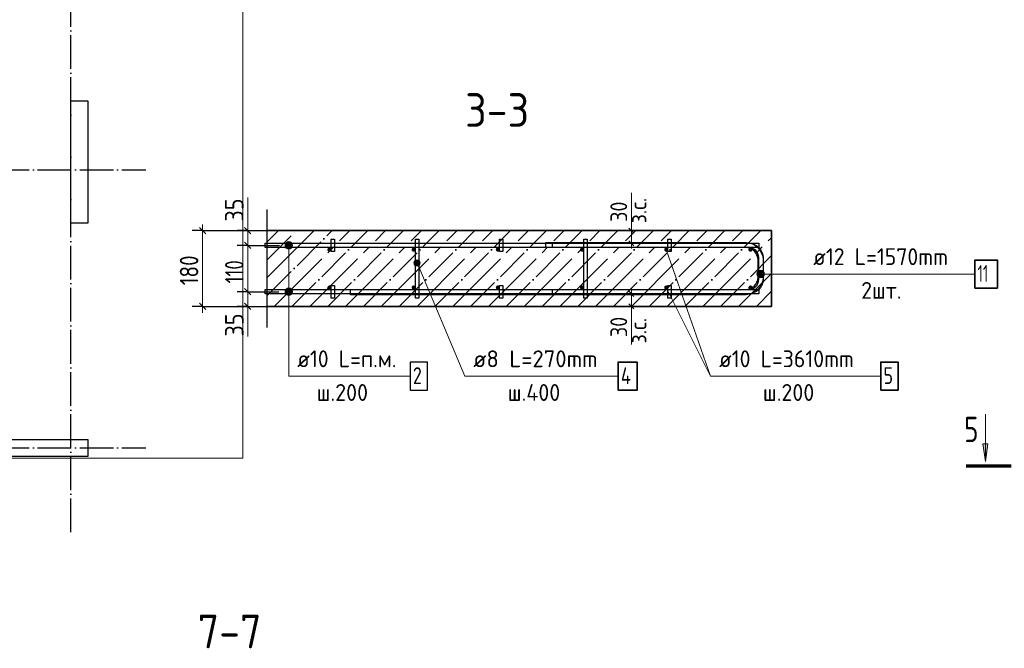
# Model space of a CAD drawing. Header units: millimetres. Extents: x -49773 to 2322955, y -3321 to 58485.
# Tile 134 of 256: x 555535 to 567229, y 30321 to 37783. Entities that reach past the tile are written whole.
import ezdxf

# ---------------------------------------------------------------- set-up
doc = ezdxf.new("R2010")
doc.units = ezdxf.units.MM
doc.linetypes.add('______11', pattern=[500, 400, -50, 0, -50])
doc.linetypes.add('______5', pattern=[1100, 800, -100, 100, -100])
for name, color, linetype, lineweight in [('Standard', 7, 'Continuous', 25), ('Арм.стержн. Арматура края', 96, 'Continuous', 35), ('Арм.стержн. вертикальными 1', 22, 'Continuous', 35), ('Арм.стержн.горизонт. 1', 180, 'Continuous', 35), ('Арм.стержн.горизонт. 2', 202, 'Continuous', 35), ('Размерная линия_ общее', 7, 'Continuous', 13), ('Размерная линия_ общее_1', 7, 'Continuous', 13)]:
    doc.layers.add(name, color=color, linetype=linetype, lineweight=lineweight)
doc.layers.add('Арм.стержн.Стяжки', color=7, linetype='Continuous', lineweight=35, true_color=0x501e0f)
doc.layers.add('Осевая линия_ общее', color=7, linetype='______5', lineweight=13, true_color=0xa0a0a0)
doc.styles.add('ISOCPEUR', font='txt')

msp = doc.modelspace()

# ---------------------------------------------------------------- hatches: boundary and pattern name
at = {"layer": 'Standard', "linetype": 'Continuous', "lineweight": 13, "transparency": 33554687}
msp.add_hatch(color=7, dxfattribs=at).paths.add_polyline_path([(567035.2, 32747), (567005.2, 32537), (566975.2, 32747)], flags=16)
at = {"layer": 'Арм.стержн. вертикальными 1', "linetype": 'Continuous', "lineweight": 50, "transparency": 33554687}
for points in [[(559239.7, 35054), (559237.8, 35063.6), (559232.4, 35071.7), (559224.2, 35077.1), (559214.7, 35079), (559205.1, 35077.1), (559197, 35071.7), (559191.6, 35063.6), (559189.7, 35054), (559191.6, 35044.5), (559197, 35036.4), (559205.1, 35030.9), (559214.7, 35029), (559224.2, 35030.9), (559232.4, 35036.4), (559237.8, 35044.5)], [(560239.7, 35054), (560237.8, 35063.6), (560232.4, 35071.7), (560224.2, 35077.1), (560214.7, 35079), (560205.1, 35077.1), (560197, 35071.7), (560191.6, 35063.6), (560189.7, 35054), (560191.6, 35044.5), (560197, 35036.4), (560205.1, 35030.9), (560214.7, 35029), (560224.2, 35030.9), (560232.4, 35036.4), (560237.8, 35044.5)], [(561239.7, 35054), (561237.8, 35063.6), (561232.4, 35071.7), (561224.2, 35077.1), (561214.7, 35079), (561205.1, 35077.1), (561197, 35071.7), (561191.6, 35063.6), (561189.7, 35054), (561191.6, 35044.5), (561197, 35036.4), (561205.1, 35031), (561214.7, 35029), (561224.2, 35031), (561232.4, 35036.4), (561237.8, 35044.5)], [(562239.7, 35054), (562237.8, 35063.6), (562232.4, 35071.7), (562224.2, 35077.1), (562214.7, 35079), (562205.1, 35077.1), (562197, 35071.7), (562191.6, 35063.6), (562189.7, 35054), (562191.6, 35044.5), (562197, 35036.4), (562205.1, 35031), (562214.7, 35029), (562224.2, 35031), (562232.4, 35036.4), (562237.8, 35044.5)], [(563239.7, 35054.1), (563237.8, 35063.6), (563232.4, 35071.7), (563224.2, 35077.1), (563214.7, 35079), (563205.1, 35077.1), (563197, 35071.7), (563191.6, 35063.6), (563189.7, 35054.1), (563191.6, 35044.5), (563197, 35036.4), (563205.1, 35031), (563214.7, 35029), (563224.2, 35031), (563232.4, 35036.4), (563237.8, 35044.5)], [(564239.7, 35054.1), (564237.8, 35063.6), (564232.4, 35071.7), (564224.2, 35077.1), (564214.7, 35079.1), (564205.1, 35077.1), (564197, 35071.7), (564191.6, 35063.6), (564189.7, 35054.1), (564191.6, 35044.5), (564197, 35036.4), (564205.1, 35031), (564214.7, 35029), (564224.2, 35031), (564232.4, 35036.4), (564237.8, 35044.5)], [(559239.7, 34604), (559237.8, 34613.6), (559232.4, 34621.7), (559224.2, 34627.1), (559214.7, 34629), (559205.1, 34627.1), (559197, 34621.7), (559191.6, 34613.6), (559189.7, 34604), (559191.6, 34594.5), (559197, 34586.4), (559205.1, 34580.9), (559214.7, 34579), (559224.2, 34580.9), (559232.4, 34586.4), (559237.8, 34594.5)], [(560239.7, 34604), (560237.8, 34613.6), (560232.4, 34621.7), (560224.2, 34627.1), (560214.7, 34629), (560205.1, 34627.1), (560197, 34621.7), (560191.6, 34613.6), (560189.7, 34604), (560191.6, 34594.5), (560197, 34586.4), (560205.1, 34580.9), (560214.7, 34579), (560224.2, 34580.9), (560232.4, 34586.4), (560237.8, 34594.5)], [(561239.7, 34604), (561237.8, 34613.6), (561232.4, 34621.7), (561224.2, 34627.1), (561214.7, 34629), (561205.1, 34627.1), (561197, 34621.7), (561191.6, 34613.6), (561189.7, 34604), (561191.6, 34594.5), (561197, 34586.4), (561205.1, 34580.9), (561214.7, 34579), (561224.2, 34580.9), (561232.4, 34586.4), (561237.8, 34594.5)], [(562239.7, 34604), (562237.8, 34613.6), (562232.4, 34621.7), (562224.2, 34627.1), (562214.7, 34629), (562205.1, 34627.1), (562197, 34621.7), (562191.6, 34613.6), (562189.7, 34604), (562191.6, 34594.5), (562197, 34586.4), (562205.1, 34580.9), (562214.7, 34579), (562224.2, 34580.9), (562232.4, 34586.4), (562237.8, 34594.5)], [(563239.7, 34604), (563237.8, 34613.6), (563232.4, 34621.7), (563224.2, 34627.1), (563214.7, 34629), (563205.1, 34627.1), (563197, 34621.7), (563191.6, 34613.6), (563189.7, 34604), (563191.6, 34594.5), (563197, 34586.4), (563205.1, 34581), (563214.7, 34579), (563224.2, 34581), (563232.4, 34586.4), (563237.8, 34594.5)], [(564239.7, 34604), (564237.8, 34613.6), (564232.4, 34621.7), (564224.2, 34627.1), (564214.7, 34629), (564205.1, 34627.1), (564197, 34621.7), (564191.6, 34613.6), (564189.7, 34604), (564191.6, 34594.5), (564197, 34586.4), (564205.1, 34581), (564214.7, 34579.1), (564224.2, 34581), (564232.4, 34586.4), (564237.8, 34594.5)]]:
    msp.add_hatch(color=4, dxfattribs=at).paths.add_polyline_path(points)
at = {"layer": 'Арм.стержн.горизонт. 1', "linetype": 'Continuous', "lineweight": 13, "transparency": 33554687}
for points in [[(558686.7, 35104), (558776.7, 35104), (558770.4, 35126.5)], [(558686.7, 35104), (558770.4, 35126.5), (558693, 35126.5)], [(558686.7, 35104), (558776.7, 35104), (558770.4, 35126.5)], [(558686.7, 35104), (558770.4, 35126.5), (558693, 35126.5)], [(558693, 35081.5), (558776.7, 35104), (558686.7, 35104)], [(558693, 35081.5), (558776.7, 35104), (558686.7, 35104)], [(558693, 35126.5), (558770.4, 35126.5), (558754.2, 35142.7)], [(558693, 35126.5), (558754.2, 35142.7), (558709.2, 35142.7)], [(558693, 35126.5), (558770.4, 35126.5), (558754.2, 35142.7)], [(558693, 35126.5), (558754.2, 35142.7), (558709.2, 35142.7)], [(558693, 35081.5), (558770.4, 35081.5), (558776.7, 35104)], [(558693, 35081.5), (558770.4, 35081.5), (558776.7, 35104)], [(558709.2, 35142.7), (558754.2, 35142.7), (558731.7, 35149)], [(558709.2, 35142.7), (558754.2, 35142.7), (558731.7, 35149)], [(558709.2, 35065.3), (558770.4, 35081.5), (558693, 35081.5)], [(558709.2, 35065.3), (558770.4, 35081.5), (558693, 35081.5)], [(558709.2, 35065.3), (558754.2, 35065.3), (558770.4, 35081.5)], [(558709.2, 35065.3), (558754.2, 35065.3), (558770.4, 35081.5)], [(558754.2, 35065.3), (558709.2, 35065.3), (558731.7, 35059)], [(558754.2, 35065.3), (558709.2, 35065.3), (558731.7, 35059)], [(558686.7, 34554), (558776.7, 34554), (558770.4, 34576.5)], [(558686.7, 34554), (558770.4, 34576.5), (558693, 34576.5)], [(558686.7, 34554), (558776.7, 34554), (558770.4, 34576.5)], [(558686.7, 34554), (558770.4, 34576.5), (558693, 34576.5)], [(558693, 34531.5), (558776.7, 34554), (558686.7, 34554)], [(558693, 34531.5), (558776.7, 34554), (558686.7, 34554)], [(558693, 34576.5), (558770.4, 34576.5), (558754.2, 34592.7)], [(558693, 34576.5), (558754.2, 34592.7), (558709.2, 34592.7)], [(558693, 34576.5), (558770.4, 34576.5), (558754.2, 34592.7)], [(558693, 34576.5), (558754.2, 34592.7), (558709.2, 34592.7)], [(558693, 34531.5), (558770.4, 34531.5), (558776.7, 34554)], [(558693, 34531.5), (558770.4, 34531.5), (558776.7, 34554)], [(558709.2, 34515.3), (558770.4, 34531.5), (558693, 34531.5)], [(558709.2, 34515.3), (558770.4, 34531.5), (558693, 34531.5)], [(558709.2, 34592.7), (558754.2, 34592.7), (558731.7, 34599)], [(558709.2, 34592.7), (558754.2, 34592.7), (558731.7, 34599)], [(558709.2, 34515.3), (558754.2, 34515.3), (558770.4, 34531.5)], [(558709.2, 34515.3), (558754.2, 34515.3), (558770.4, 34531.5)], [(558754.2, 34515.3), (558709.2, 34515.3), (558731.7, 34509)], [(558754.2, 34515.3), (558709.2, 34515.3), (558731.7, 34509)]]:
    msp.add_hatch(color=7, dxfattribs=at).paths.add_polyline_path(points)
at = {"layer": 'Арм.стержн.горизонт. 2', "linetype": 'Continuous', "lineweight": 13, "transparency": 33554687}
for points in [[(564296, 34741.3), (564296, 34786.3), (564289.7, 34763.8)], [(564296, 34741.3), (564296, 34786.3), (564289.7, 34763.8)], [(564312.2, 34725.1), (564312.2, 34802.5), (564296, 34786.3)], [(564312.2, 34725.1), (564312.2, 34802.5), (564296, 34786.3)], [(564312.2, 34725.1), (564296, 34786.3), (564296, 34741.3)], [(564312.2, 34725.1), (564296, 34786.3), (564296, 34741.3)], [(564334.7, 34718.8), (564334.7, 34808.8), (564312.2, 34802.5)], [(564334.7, 34718.8), (564334.7, 34808.8), (564312.2, 34802.5)], [(564334.7, 34718.8), (564312.2, 34802.5), (564312.2, 34725.1)], [(564334.7, 34718.8), (564312.2, 34802.5), (564312.2, 34725.1)], [(564357.2, 34725.1), (564357.2, 34802.5), (564334.7, 34808.8)], [(564357.2, 34725.1), (564334.7, 34808.8), (564334.7, 34718.8)], [(564357.2, 34725.1), (564357.2, 34802.5), (564334.7, 34808.8)], [(564357.2, 34725.1), (564334.7, 34808.8), (564334.7, 34718.8)], [(564373.4, 34741.3), (564373.4, 34786.3), (564357.2, 34802.5)], [(564373.4, 34741.3), (564357.2, 34802.5), (564357.2, 34725.1)], [(564373.4, 34741.3), (564373.4, 34786.3), (564357.2, 34802.5)], [(564373.4, 34741.3), (564357.2, 34802.5), (564357.2, 34725.1)], [(564373.4, 34786.3), (564373.4, 34741.3), (564379.7, 34763.8)], [(564373.4, 34786.3), (564373.4, 34741.3), (564379.7, 34763.8)]]:
    msp.add_hatch(color=7, dxfattribs=at).paths.add_polyline_path(points)
at = {"layer": 'Арм.стержн.Стяжки', "linetype": 'Continuous', "lineweight": 13, "transparency": 33554687}
for points in [[(560217.7, 34900.3), (560277.1, 34925.3), (560259.4, 34932.5)], [(560217.7, 34900.3), (560259.4, 34932.5), (560224.9, 34917.9)], [(560220.1, 34880.9), (560277.1, 34925.3), (560217.7, 34900.3)], [(560220.1, 34880.9), (560289.2, 34910.1), (560277.1, 34925.3)], [(560232.2, 34865.7), (560289.2, 34910.1), (560220.1, 34880.9)], [(560224.9, 34917.9), (560259.4, 34932.5), (560240.1, 34930.1)], [(560232.2, 34865.7), (560291.7, 34890.8), (560289.2, 34910.1)], [(560249.9, 34858.5), (560291.7, 34890.8), (560232.2, 34865.7)], [(560249.9, 34858.5), (560284.5, 34873.1), (560291.7, 34890.8)], [(560284.5, 34873.1), (560249.9, 34858.5), (560269.2, 34861)]]:
    msp.add_hatch(color=7, dxfattribs=at).paths.add_polyline_path(points)

# ---------------------------------------------------------------- linework, layer by layer
at = {"color": 7, "linetype": 'Continuous', "lineweight": 25, "transparency": 33554687}
for p, q in [((556144.6, 35369.4), (556144.6, 36819.3)), ((556144.6, 36819.3), (556344.6, 36819.3)), ((556344.6, 36819.3), (556344.6, 35369.4)), ((556344.6, 35369.4), (556144.6, 35369.4)), ((554894.6, 32799.3), (556344.6, 32799.3)), ((556344.6, 32799.3), (556344.6, 32599.3)), ((556344.6, 32599.3), (554894.6, 32599.3))]:
    msp.add_line(p, q, dxfattribs=at)
at = {"layer": 'Standard', "color": 7, "linetype": 'Continuous', "lineweight": 13, "transparency": 33554687}
for p, q in [((562800.5, 35279), (562800.5, 35729)), ((563214.7, 35054.1), (563741.7, 33551.2)), ((562800.5, 34379), (562800.5, 33929)), ((567005.2, 32537), (567005.2, 33102.3)), ((567005.2, 32537), (566975.2, 32747)), ((566975.2, 32747), (567035.2, 32747)), ((567005.2, 32747), (567005.2, 32762)), ((567035.2, 32747), (567005.2, 32537)), ((567005.2, 32537), (567005.2, 32537)), ((567005.2, 32537), (567005.2, 32537)), ((567005.2, 32537), (567005.2, 32537))]:
    msp.add_line(p, q, dxfattribs=at)
at = {"layer": 'Standard', "color": 7, "linetype": 'Continuous', "lineweight": 25, "transparency": 33554687}
msp.add_line((558475.7, 34129), (558475.7, 35529), dxfattribs=at)
at = {"layer": 'Standard', "color": 253, "linetype": '______11', "lineweight": 35, "true_color": 0xababab, "transparency": 33554687}
for p, q in [((558475.7, 34933.9), (558820.8, 35279)), ((558475.7, 34509.6), (559245, 35279)), ((558769.3, 34379), (559669.3, 35279)), ((559193.6, 34379), (560093.6, 35279)), ((559617.8, 34379), (560517.8, 35279)), ((560042.1, 34379), (560942.1, 35279)), ((560466.4, 34379), (561366.4, 35279)), ((560890.6, 34379), (561790.6, 35279)), ((561314.9, 34379), (562214.9, 35279)), ((561739.1, 34379), (562639.2, 35279)), ((562163.4, 34379), (563063.4, 35279)), ((562587.7, 34379), (563487.7, 35279)), ((563011.9, 34379), (563911.9, 35279)), ((563436.2, 34379), (564336.2, 35279)), ((563860.5, 34379), (564464.7, 34983.2)), ((564284.7, 34379), (564464.7, 34558.9))]:
    msp.add_line(p, q, dxfattribs=at)
at = {"layer": 'Standard', "color": 253, "linetype": '______5', "lineweight": 35, "true_color": 0xababab, "transparency": 33554687}
for p, q in [((558475.7, 35146), (558608.6, 35279)), ((558475.7, 34721.7), (559032.9, 35279)), ((558557.2, 34379), (559457.2, 35279)), ((558981.4, 34379), (559881.4, 35279)), ((559405.7, 34379), (560305.7, 35279)), ((559830, 34379), (560730, 35279)), ((560254.2, 34379), (561154.2, 35279)), ((560678.5, 34379), (561578.5, 35279)), ((561102.7, 34379), (562002.7, 35279)), ((561527, 34379), (562427, 35279)), ((561951.3, 34379), (562851.3, 35279)), ((562375.5, 34379), (563275.5, 35279)), ((562799.8, 34379), (563699.8, 35279)), ((563224.1, 34379), (564124.1, 35279)), ((563648.3, 34379), (564464.7, 35195.3)), ((564072.6, 34379), (564464.7, 34771))]:
    msp.add_line(p, q, dxfattribs=at)
at = {"layer": 'Standard', "color": 7, "linetype": 'Continuous', "lineweight": 35, "transparency": 33554687}
for p, q in [((564464.7, 35279), (558475.7, 35279)), ((564464.7, 34379), (564464.7, 35279)), ((558475.7, 34379), (564464.7, 34379))]:
    msp.add_line(p, q, dxfattribs=at)
at = {"layer": 'Standard', "color": 7, "linetype": 'Continuous', "lineweight": 70, "transparency": 33554687}
msp.add_line((567312.8, 32483.7), (566776.8, 32483.7), dxfattribs=at)
at = {"layer": 'Standard', "color": 254, "linetype": 'Continuous', "lineweight": 13, "true_color": 0xc4c4ff, "transparency": 33554687}
msp.add_lwpolyline([(541974.6, 32579.4), (558184.6, 32579.4), (558184.6, 53859.4), (541974.6, 53859.4), (541974.6, 32579.4)], dxfattribs=at)
at = {"layer": 'Арм.стержн. Арматура края', "color": 4, "linetype": 'Continuous', "lineweight": 25, "transparency": 33554687}
msp.add_lwpolyline([(561864.7, 34579), (564194.5, 34579.1), (564217.1, 34582.2), (564240, 34589.7), (564260.9, 34601.5), (564278, 34615.7), (564292.2, 34632.8), (564304, 34653.8), (564311.5, 34676.6), (564314.7, 34699.2), (564314.7, 34958.9), (564311.5, 34981.5), (564304, 35004.3), (564292.2, 35025.3), (564278, 35042.4), (564260.9, 35056.6), (564240, 35068.4), (564217.1, 35075.9), (564194.5, 35079.1), (561864.7, 35079), (561864.7, 35129), (564197.9, 35129), (564228.4, 35124.8), (564260.2, 35114.3), (564289.4, 35098), (564313.5, 35077.9), (564333.6, 35053.8), (564350, 35024.6), (564360.4, 34992.8), (564364.7, 34962.3), (564364.7, 34695.8), (564360.4, 34665.3), (564350, 34633.5), (564333.6, 34604.3), (564313.5, 34580.2), (564289.4, 34560.1), (564260.2, 34543.8), (564228.4, 34533.3), (564197.9, 34529), (561864.7, 34529), (561864.7, 34579)], dxfattribs=at)
msp.add_lwpolyline([(561864.7, 34579), (564194.5, 34579.1), (564217.1, 34582.2), (564240, 34589.7), (564260.9, 34601.5), (564278, 34615.7), (564292.2, 34632.8), (564304, 34653.8), (564311.5, 34676.6), (564314.7, 34699.2), (564314.7, 34958.9), (564311.5, 34981.5), (564304, 35004.3), (564292.2, 35025.3), (564278, 35042.4), (564260.9, 35056.6), (564240, 35068.4), (564217.1, 35075.9), (564194.5, 35079.1), (561864.7, 35079), (561864.7, 35129), (564197.9, 35129), (564228.4, 35124.8), (564260.2, 35114.3), (564289.4, 35098), (564313.5, 35077.9), (564333.6, 35053.8), (564350, 35024.6), (564360.4, 34992.8), (564364.7, 34962.3), (564364.7, 34695.8), (564360.4, 34665.3), (564350, 34633.5), (564333.6, 34604.3), (564313.5, 34580.2), (564289.4, 34560.1), (564260.2, 34543.8), (564228.4, 34533.3), (564197.9, 34529), (561864.7, 34529), (561864.7, 34579)], dxfattribs=at)
at = {"layer": 'Арм.стержн. вертикальными 1', "color": 7, "linetype": 'Continuous', "lineweight": 13, "transparency": 33554687}
for q in [(563214.7, 34604), (565761.7, 33551.2)]:
    msp.add_line((563741.7, 33551.2), q, dxfattribs=at)
at = {"layer": 'Арм.стержн. вертикальными 1', "color": 7, "linetype": 'Continuous', "lineweight": 35, "transparency": 33554687}
msp.add_lwpolyline([(565761.7, 33384.5), (565968.4, 33384.5), (565968.4, 33717.9), (565761.7, 33717.9), (565761.7, 33384.5)], dxfattribs=at)
at = {"layer": 'Арм.стержн.горизонт. 1', "color": 7, "linetype": 'Continuous', "lineweight": 13, "transparency": 33554687}
for p, q in [((558686.7, 35104), (558686.7, 35104)), ((558686.7, 35104), (558686.7, 35104)), ((558731.7, 35149), (558731.7, 35149)), ((558731.7, 35149), (558731.7, 35149)), ((558731.7, 33551.2), (558731.7, 35104)), ((558731.7, 33551.2), (558731.7, 35104)), ((558776.7, 35104), (558776.7, 35104)), ((558776.7, 35104), (558776.7, 35104)), ((558731.7, 35059), (558731.7, 35059)), ((558731.7, 35059), (558731.7, 35059)), ((558686.7, 34554), (558686.7, 34554)), ((558686.7, 34554), (558686.7, 34554)), ((558731.7, 34599), (558731.7, 34599)), ((558731.7, 34599), (558731.7, 34599)), ((558731.7, 33551.2), (558731.7, 34554)), ((558731.7, 33551.2), (558731.7, 34554)), ((558731.7, 34509), (558731.7, 34509)), ((558731.7, 34509), (558731.7, 34509)), ((558776.7, 34554), (558776.7, 34554)), ((558776.7, 34554), (558776.7, 34554)), ((558731.7, 33551.2), (560171.7, 33551.2))]:
    msp.add_line(p, q, dxfattribs=at)
at = {"layer": 'Арм.стержн.горизонт. 1', "color": 4, "linetype": 'Continuous', "lineweight": 25, "transparency": 33554687}
for points in [[(558450.7, 35129), (564314.7, 35129), (564314.7, 35079.1), (558450.7, 35079), (558450.7, 35129)], [(558450.7, 35129), (564314.7, 35129), (564314.7, 35079.1), (558450.7, 35079), (558450.7, 35129)], [(558450.7, 34579), (564314.7, 34579.1), (564314.7, 34529), (558450.7, 34529), (558450.7, 34579)], [(558450.7, 34579), (564314.7, 34579.1), (564314.7, 34529), (558450.7, 34529), (558450.7, 34579)]]:
    msp.add_lwpolyline(points, dxfattribs=at)
at = {"layer": 'Арм.стержн.горизонт. 1', "color": 7, "linetype": 'Continuous', "lineweight": 25, "transparency": 33554687}
msp.add_lwpolyline([(560171.7, 33384.5), (560378.4, 33384.5), (560378.4, 33717.9), (560171.7, 33717.9), (560171.7, 33384.5)], dxfattribs=at)
at = {"layer": 'Арм.стержн.горизонт. 1', "color": 7, "linetype": 'Continuous', "lineweight": 13, "transparency": 33554687}
for centre in [(558731.7, 35104), (558731.7, 35104), (558731.7, 34554), (558731.7, 34554)]:
    msp.add_circle(centre, 45, dxfattribs=at)
at = {"layer": 'Арм.стержн.горизонт. 2', "color": 7, "linetype": 'Continuous', "lineweight": 13, "transparency": 33554687}
for p, q in [((564289.7, 34763.8), (564289.7, 34763.8)), ((564289.7, 34763.8), (564289.7, 34763.8)), ((564334.7, 34808.8), (564334.7, 34808.8)), ((564334.7, 34808.8), (564334.7, 34808.8)), ((564860, 34763.8), (564334.7, 34763.8)), ((564860, 34763.8), (564334.7, 34763.8)), ((564379.7, 34763.8), (564379.7, 34763.8)), ((564379.7, 34763.8), (564379.7, 34763.8)), ((564860, 34763.8), (566880, 34763.8)), ((564334.7, 34718.8), (564334.7, 34718.8)), ((564334.7, 34718.8), (564334.7, 34718.8))]:
    msp.add_line(p, q, dxfattribs=at)
at = {"layer": 'Арм.стержн.горизонт. 2', "color": 34, "linetype": 'Continuous', "lineweight": 25, "transparency": 33554687}
msp.add_lwpolyline([(561784.7, 35138.9), (564164.6, 35138.9), (564201.2, 35133.8), (564239.3, 35121.2), (564274.4, 35101.6), (564303.3, 35077.4), (564327.4, 35048.6), (564347, 35013.5), (564359.6, 34975.4), (564364.7, 34938.8), (564364.7, 34719), (564359.6, 34682.3), (564347, 34644.2), (564327.4, 34609.2), (564303.3, 34580.3), (564274.4, 34556.2), (564239.3, 34536.5), (564201.2, 34524), (564164.6, 34518.9), (559464.7, 34518.9), (559464.7, 34578.9), (564160.4, 34578.9), (564187.6, 34582.6), (564215, 34591.7), (564240.2, 34605.8), (564260.7, 34622.9), (564277.8, 34643.4), (564291.9, 34668.5), (564300.9, 34696), (564304.7, 34723.1), (564304.7, 34934.6), (564300.9, 34961.8), (564291.9, 34989.2), (564277.8, 35014.4), (564260.7, 35034.9), (564240.2, 35052), (564215, 35066), (564187.6, 35075.1), (564160.4, 35078.9), (561784.7, 35078.9), (561784.7, 35138.9)], dxfattribs=at)
msp.add_lwpolyline([(561784.7, 35138.9), (564164.6, 35138.9), (564201.2, 35133.8), (564239.3, 35121.2), (564274.4, 35101.6), (564303.3, 35077.4), (564327.4, 35048.6), (564347, 35013.5), (564359.6, 34975.4), (564364.7, 34938.8), (564364.7, 34719), (564359.6, 34682.3), (564347, 34644.2), (564327.4, 34609.2), (564303.3, 34580.3), (564274.4, 34556.2), (564239.3, 34536.5), (564201.2, 34524), (564164.6, 34518.9), (559464.7, 34518.9), (559464.7, 34578.9), (564160.4, 34578.9), (564187.6, 34582.6), (564215, 34591.7), (564240.2, 34605.8), (564260.7, 34622.9), (564277.8, 34643.4), (564291.9, 34668.5), (564300.9, 34696), (564304.7, 34723.1), (564304.7, 34934.6), (564300.9, 34961.8), (564291.9, 34989.2), (564277.8, 35014.4), (564260.7, 35034.9), (564240.2, 35052), (564215, 35066), (564187.6, 35075.1), (564160.4, 35078.9), (561784.7, 35078.9), (561784.7, 35138.9)], dxfattribs=at)
at = {"layer": 'Арм.стержн.горизонт. 2', "color": 7, "linetype": 'Continuous', "lineweight": 35, "transparency": 33554687}
msp.add_lwpolyline([(566880, 34597.2), (567146.6, 34597.2), (567146.6, 34930.5), (566880, 34930.5), (566880, 34597.2)], dxfattribs=at)
at = {"layer": 'Арм.стержн.горизонт. 2', "color": 7, "linetype": 'Continuous', "lineweight": 13, "transparency": 33554687}
msp.add_circle((564334.7, 34763.8), 45, dxfattribs=at)
msp.add_circle((564334.7, 34763.8), 45, dxfattribs=at)
at = {"layer": 'Арм.стержн.Стяжки', "color": 7, "linetype": 'Continuous', "lineweight": 13, "transparency": 33554687}
for p, q in [((560220.1, 34880.9), (560220.1, 34880.9)), ((560240.1, 34930.1), (560240.1, 34930.1)), ((560821.7, 33551.2), (560254.7, 34895.5)), ((560269.2, 34861), (560269.2, 34861)), ((560289.2, 34910.1), (560289.2, 34910.1)), ((560821.7, 33551.2), (562641.7, 33551.2))]:
    msp.add_line(p, q, dxfattribs=at)
at = {"layer": 'Арм.стержн.Стяжки', "color": 40, "linetype": 'Continuous', "lineweight": 25, "transparency": 33554687}
for points in [[(559274.7, 35179), (559274.7, 35030.1), (559234.7, 35030.1), (559234.7, 35179), (559274.7, 35179)], [(560234.7, 34479), (560234.7, 35179), (560274.7, 35179), (560274.7, 34479), (560234.7, 34479)], [(561274.7, 35179), (561274.7, 35030.1), (561234.7, 35030.1), (561234.7, 35179), (561274.7, 35179)], [(562234.7, 34479), (562234.7, 35179), (562274.7, 35179), (562274.7, 34479), (562234.7, 34479)], [(563274.7, 35179), (563274.7, 35030.1), (563234.7, 35030.1), (563234.7, 35179), (563274.7, 35179)], [(559274.7, 34628), (559274.7, 34479), (559234.7, 34479), (559234.7, 34628), (559274.7, 34628)], [(561274.7, 34628), (561274.7, 34479), (561234.7, 34479), (561234.7, 34628), (561274.7, 34628)], [(563274.7, 34628), (563274.7, 34479), (563234.7, 34479), (563234.7, 34628), (563274.7, 34628)]]:
    msp.add_lwpolyline(points, dxfattribs=at)
at = {"layer": 'Арм.стержн.Стяжки', "color": 7, "linetype": 'Continuous', "lineweight": 35, "transparency": 33554687}
msp.add_lwpolyline([(562641.7, 33384.5), (562868.4, 33384.5), (562868.4, 33717.9), (562641.7, 33717.9), (562641.7, 33384.5)], dxfattribs=at)
at = {"layer": 'Арм.стержн.Стяжки', "color": 7, "linetype": 'Continuous', "lineweight": 13, "transparency": 33554687}
msp.add_circle((560254.7, 34895.5), 37.5, dxfattribs=at)
at = {"layer": 'Осевая линия_ общее', "color": 253, "linetype": '______11', "lineweight": -3, "true_color": 0xa0a0a0, "transparency": 33554687}
for p, q in [((556144.6, 31699.3), (556144.6, 55739.4)), ((540244.6, 35999.3), (557034.6, 35999.3)), ((540244.6, 32699.3), (557034.6, 32699.3))]:
    msp.add_line(p, q, dxfattribs=at)
at = {"layer": 'Размерная линия_ общее', "color": 7, "linetype": 'Continuous', "lineweight": 13, "transparency": 33554687}
for p, q in [((558243.8, 35386.3), (558243.8, 35672.3)), ((557706.9, 35279), (557706.9, 35354)), ((558244.7, 35191.5), (558243.8, 35386.3)), ((558244.7, 35279), (558244.7, 35354)), ((558244.7, 35104), (558244.7, 35279)), ((558244.7, 34554), (558244.7, 35104)), ((558244.7, 34379), (558244.7, 34554)), ((558244.7, 34466.5), (558244.6, 34307.5)), ((557706.9, 34379), (557706.9, 34304)), ((558244.6, 34307.5), (558244.6, 34021.5)), ((558244.7, 34379), (558244.7, 34304))]:
    msp.add_line(p, q, dxfattribs=at)
at = {"layer": 'Размерная линия_ общее', "color": 7, "linetype": 'Continuous', "lineweight": 25, "transparency": 33554687}
for p, q in [((557744.4, 35241.5), (557669.4, 35316.5)), ((558282.2, 35241.5), (558207.2, 35316.5)), ((558282.2, 35066.5), (558207.2, 35141.5)), ((558282.2, 34516.5), (558207.2, 34591.5)), ((557744.4, 34341.5), (557669.4, 34416.5)), ((558282.2, 34341.5), (558207.2, 34416.5))]:
    msp.add_line(p, q, dxfattribs=at)
at = {"layer": 'Размерная линия_ общее', "color": 253, "linetype": 'Continuous', "lineweight": -3, "true_color": 0xa0a0a0, "transparency": 33554687}
for p, q in [((557706.9, 35279), (557581.9, 35279)), ((557706.9, 35279), (557831.9, 35279)), ((557706.9, 35279), (558592.5, 35279)), ((558244.7, 35279), (558119.8, 35279)), ((558244.7, 35279), (558369.7, 35279)), ((558244.7, 35279), (558634.1, 35279)), ((558244.7, 35104), (558119.8, 35104)), ((558244.7, 35104), (558369.7, 35104)), ((558244.7, 35104), (558620.4, 35104)), ((558244.7, 34554), (558119.8, 34554)), ((558244.7, 34554), (558369.7, 34554)), ((558244.7, 34554), (558613.6, 34554)), ((557706.9, 34379), (557581.9, 34379)), ((557706.9, 34379), (557831.9, 34379)), ((557706.9, 34379), (558606.2, 34379)), ((558244.7, 34379), (558119.8, 34379)), ((558244.7, 34379), (558369.7, 34379)), ((558244.7, 34379), (558623.9, 34379))]:
    msp.add_line(p, q, dxfattribs=at)
at = {"layer": 'Размерная линия_ общее', "color": 7, "linetype": 'Continuous', "lineweight": 13, "transparency": 33554687}
msp.add_lwpolyline([(557706.9, 34379), (557706.9, 34535.3), (557706.9, 34535.3), (557706.9, 35279)], dxfattribs=at)
at = {"layer": 'Размерная линия_ общее_1', "color": 7, "linetype": 'Continuous', "lineweight": 13, "transparency": 33554687}
for p, q in [((562800.5, 35279), (562800.5, 35339)), ((562800.5, 35129), (562800.5, 35279)), ((562800.5, 35129), (562800.5, 35069)), ((562800.5, 34529), (562800.5, 34589)), ((562800.5, 34529), (562800.5, 34379)), ((562800.5, 34379), (562800.5, 34319))]:
    msp.add_line(p, q, dxfattribs=at)
at = {"layer": 'Размерная линия_ общее_1', "color": 253, "linetype": 'Continuous', "lineweight": -3, "true_color": 0xa0a0a0, "transparency": 33554687}
for p, q in [((562800.5, 35279), (562700.5, 35279)), ((562800.5, 35279), (562900.5, 35279)), ((562800.5, 35129), (562700.5, 35129)), ((562800.5, 35129), (562900.5, 35129)), ((562800.5, 34529), (562700.5, 34529)), ((562800.5, 34529), (562900.5, 34529)), ((562800.5, 34379), (562700.5, 34379)), ((562800.5, 34379), (562900.5, 34379))]:
    msp.add_line(p, q, dxfattribs=at)
at = {"layer": 'Размерная линия_ общее_1', "color": 7, "linetype": 'Continuous', "lineweight": 25, "transparency": 33554687}
for p, q in [((562830.5, 35249), (562770.5, 35309)), ((562830.5, 35099), (562770.5, 35159)), ((562770.5, 34559), (562830.5, 34499)), ((562770.5, 34409), (562830.5, 34349))]:
    msp.add_line(p, q, dxfattribs=at)

# ---------------------------------------------------------------- texts
at = {"layer": 'Standard', "color": 7, "linetype": 'Continuous', "lineweight": 35, "transparency": 33554687, "char_height": 400, "attachment_point": 7, "style": 'ISOCPEUR'}
for s, insert, width in [('\\W0.91;3-3', (560825.7, 36511.7), 1021.787), ('\\W0.91;7-7', (557649.3, 30321.1), 1021.794)]:
    msp.add_mtext(s, dxfattribs=dict(at, insert=insert, width=width))
at = {"layer": 'Standard', "color": 7, "linetype": 'Continuous', "lineweight": 25, "transparency": 33554687, "insert": (566752.2, 32769), "char_height": 300, "width": 326.407, "attachment_point": 7, "style": 'ISOCPEUR'}
msp.add_mtext('\\W0.78;5', dxfattribs=at)
at = {"layer": 'Арм.стержн. вертикальными 1', "color": 7, "linetype": 'Continuous', "lineweight": 25, "transparency": 33554687, "char_height": 200, "attachment_point": 7, "style": 'ISOCPEUR'}
for s, insert, width in [('\\W0.94;ø10 L=3610mm ', (563841.7, 33657.9), 1913.071), ('\\W0.78;5', (565795, 33457.9), 217.611), ('\\W0.95;ш.200 ', (564361.7, 33257.9), 874.675)]:
    msp.add_mtext(s, dxfattribs=dict(at, insert=insert, width=width))
at = {"layer": 'Арм.стержн.горизонт. 1', "color": 7, "linetype": 'Continuous', "lineweight": 25, "transparency": 33554687, "char_height": 200, "attachment_point": 7, "style": 'ISOCPEUR'}
for s, insert, width in [('\\W0.94;ø10 L=п.м.', (558831.7, 33657.9), 1333.213), ('\\W0.78;2', (560205, 33457.9), 217.601), ('\\W0.95;ш.200 ', (559061.7, 33257.9), 874.669)]:
    msp.add_mtext(s, dxfattribs=dict(at, insert=insert, width=width))
at = {"layer": 'Арм.стержн.горизонт. 2', "color": 7, "linetype": 'Continuous', "lineweight": 25, "transparency": 33554687, "char_height": 200, "attachment_point": 7, "style": 'ISOCPEUR'}
for s, insert, width in [('\\W0.94;ø12 L=1570mm ', (564960, 34870.5), 1913.084), ('\\W0.62;11', (566913.3, 34670.5), 262.5), ('\\W0.94;2шт. ', (565530, 34470.5), 774.193)]:
    msp.add_mtext(s, dxfattribs=dict(at, insert=insert, width=width))
at = {"layer": 'Арм.стержн.Стяжки', "color": 7, "linetype": 'Continuous', "lineweight": 25, "transparency": 33554687, "char_height": 200, "attachment_point": 7, "style": 'ISOCPEUR'}
for s, insert, width in [('\\W0.98;ø8 L=270mm ', (560921.7, 33657.9), 1716.841), ('\\W0.80;4', (562675.1, 33457.9), 239.886), ('\\W0.95;ш.400 ', (561331.7, 33257.9), 894.821)]:
    msp.add_mtext(s, dxfattribs=dict(at, insert=insert, width=width))
at = {"layer": 'Размерная линия_ общее', "color": 7, "linetype": 'Continuous', "lineweight": 25, "transparency": 33554687, "char_height": 220, "attachment_point": 7, "rotation": 90, "style": 'ISOCPEUR'}
for s, insert, width in [('\\W0.87;35', (558193.8, 35386.3), 403.932), ('\\W0.83;180', (557656.9, 34631), 508.571), ('\\W0.74;110', (558194.7, 34653), 455.155), ('\\W0.87;35', (558194.6, 34021.5), 403.924)]:
    msp.add_mtext(s, dxfattribs=dict(at, insert=insert, width=width))
at = {"layer": 'Размерная линия_ общее_1', "color": 7, "linetype": 'Continuous', "lineweight": 18, "transparency": 33554687, "char_height": 200, "attachment_point": 7, "rotation": 90, "style": 'ISOCPEUR'}
for s, insert, width in [('\\W0.90;з.с.', (562979.2, 35366.9), 459.942), ('\\W0.87;30', (562750.5, 35383), 367.21), ('\\W0.87;30', (562750.5, 34014.9), 367.218), ('\\W0.90;з.с.', (562979.2, 33941), 459.949)]:
    msp.add_mtext(s, dxfattribs=dict(at, insert=insert, width=width))

doc.saveas('drawing.dxf')
